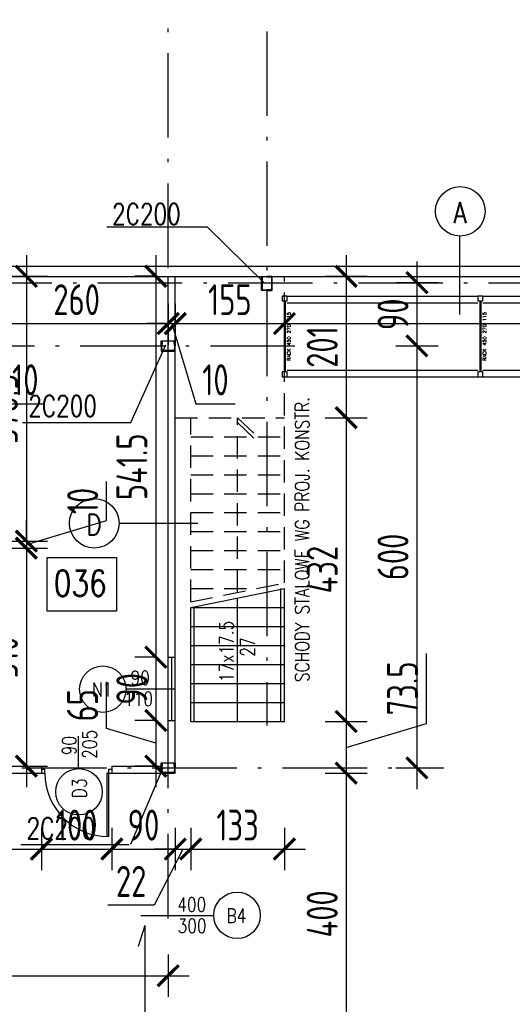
# Model space of a CAD drawing. Extents: x 153948 to 285449, y -89387 to -60195.
# Tile 60 of 101: x 255010 to 255709, y -75866 to -74466. Entities that reach past the tile are written whole.
import ezdxf
from ezdxf.enums import TextEntityAlignment as Align

# ---------------------------------------------------------------- set-up
doc = ezdxf.new("R2010")
doc.units = 0
doc.header["$LTSCALE"] = 100
doc.header["$MEASUREMENT"] = 0
doc.header["$PDMODE"] = 1
doc.linetypes.add('ACAD_ISO10W100', pattern=[18.5, 12, -3, 0.5, -3])
doc.linetypes.add('HIDDEN2', pattern=[4.7625, 3.175, -1.5875])
doc.layers.get('0').update_dxf_attribs({"linetype": 'CONTINUOUS'})
doc.layers.get('DEFPOINTS').update_dxf_attribs({"linetype": 'CONTINUOUS'})
for name, color, linetype in [('1', 2, 'CONTINUOUS'), ('ALUMINIUM', 5, 'CONTINUOUS'), ('DRZWI', 5, 'CONTINUOUS'), ('K-STA', 2, 'CONTINUOUS'), ('OPIS-POM', 2, 'CONTINUOUS'), ('OSIE', 8, 'ACAD_ISO10W100'), ('PANELE', 3, 'CONTINUOUS'), ('R-----OP', 2, 'CONTINUOUS'), ('RS REGAŁY', 7, 'CONTINUOUS'), ('SCHODY', 2, 'CONTINUOUS'), ('SCIANY-GK', 11, 'CONTINUOUS'), ('SIATKA', 2, 'ZIGZAG'), ('TEXT', 11, 'CONTINUOUS'), ('WYMIARY', 1, 'CONTINUOUS')]:
    doc.layers.add(name, color=color, linetype=linetype)
doc.styles.add('DYBY-NORMALNY-0-8-N', font='ROMANS.SHX', dxfattribs={"width": 0.8})
doc.styles.get("Standard").update_dxf_attribs({"font": 'txt.shx'})
doc.styles.add('STYLE2', font='isocp.shx', dxfattribs={"width": 0.8})
doc.styles.add('TXT3', font='SIMPLEX.SHX', dxfattribs={"width": 0.75, "height": 40})
doc.linetypes.add('ZIGZAG', pattern='A,0.0001,-0.2,[131,ltypeshp.shx,S=0.2,R=0,X=-0.2,Y=0],-0.4,[131,ltypeshp.shx,S=0.2,R=180,X=0.2,Y=0],-0.2', length=0.8001)
doc.dimstyles.new('KRESKI_100', dxfattribs={"dimscale": 20, "dimtxt": 2.2, "dimasz": 1.5, "dimexe": 1.5, "dimexo": 1.5, "dimgap": 0.6, "dimtad": 1, "dimdec": 1, "dimrnd": 0.5, "dimdsep": 46, "dimtxsty": 'STYLE2', "dimblk1": 'ARCHTICK', "dimblk2": 'ARCHTICK', "dimsah": 1, "dimcen": 2.5, "dimdle": 1.5, "dimclrd": 10, "dimclre": 10, "dimclrt": 15, "dimadec": 0, "dimazin": 0, "dimtfac": 1, "dimtdec": 1, "dimtmove": 1, "dimatfit": 3, "dimldrblk": 'ARCHTICK', "dimfxl": 1.5, "dimfxlon": 1, "dimtolj": 1, "dimtzin": 0, "dimarcsym": 0})

# ---------------------------------------------------------------- blocks, each defined once
blk = doc.blocks.new('SC200X2')
at = {"layer": '1'}
for points in [[(-10, 7.5), (-10, 0), (-9.7, 0, 0.391021), (-9.1, 0.6), (-8.7, 5.6, -0.391021), (-7.6, 6.6), (7.6, 6.6, -0.391021), (8.7, 5.6), (9.1, 0.6, 0.391021), (9.7, 0), (10, 0), (10, 7.5)], [(-10, -7.5), (-10, 0), (-9.7, 0, -0.391021), (-9.1, -0.6), (-8.7, -5.6, 0.391021), (-7.6, -6.6), (7.6, -6.6, 0.391021), (8.7, -5.6), (9.1, -0.6, -0.391021), (9.7, 0), (10, 0), (10, -7.5)]]:
    blk.add_lwpolyline(points, format="xyb", close=True, dxfattribs=at)
blk = doc.blocks.new('D100')
at = {"layer": 'ALUMINIUM'}
for p, q in [((0, 0), (0, -6)), ((0, 0), (5, 0)), ((5, -6), (5, 0)), ((95, 0), (100, 0)), ((95, 0), (95, -6)), ((100, 0), (100, -6)), ((0, -6), (5, -6)), ((93, -6), (93, -95.9)), ((95, -6), (93, -6)), ((95, -6), (95, -96)), ((95, -6), (100, -6))]:
    blk.add_line(p, q, dxfattribs=at)
blk.add_arc((95, -6), 90, 180, 270, dxfattribs=at)
blk = doc.blocks.new('_ARCHTICK')
at = {"color": 0, "linetype": 'ByBlock', "const_width": 0.15}
blk.add_lwpolyline([(-0.5, -0.5), (0.5, 0.5)], dxfattribs=at)
blk = doc.blocks.new('*D81')
at = {"layer": 'DEFPOINTS', "color": 0, "ltscale": 0.1, "transparency": 16777216}
for p in [(260307.9, -71947), (248692.9, -74816), (260307.9, -74816)]:
    blk.add_point(p, dxfattribs=at)
at = {"layer": 'WYMIARY', "color": 10, "lineweight": -2, "ltscale": 0.1, "transparency": 16777216}
for p, q in [((248692.9, -71977), (248692.9, -71917)), ((260307.9, -71977), (260307.9, -71917)), ((248662.9, -71947), (260337.9, -71947))]:
    blk.add_line(p, q, dxfattribs=at)
at = {"layer": 'WYMIARY', "color": 10, "lineweight": -2, "ltscale": 0.1, "transparency": 16777216, "xscale": 30, "yscale": 30, "zscale": 30, "rotation": 180}
blk.add_blockref('_ARCHTICK', (248692.9, -71947), dxfattribs=at)
at = {"layer": 'WYMIARY', "color": 10, "lineweight": -2, "ltscale": 0.1, "transparency": 16777216, "xscale": 30, "yscale": 30, "zscale": 30}
blk.add_blockref('_ARCHTICK', (260307.9, -71947), dxfattribs=at)
at = {"layer": 'WYMIARY', "color": 15, "ltscale": 0.1, "transparency": 16777216, "insert": (254500.4, -71913), "char_height": 44, "attachment_point": 5, "style": 'STYLE2'}
blk.add_mtext('\\A1;11615', dxfattribs=at)
blk = doc.blocks.new('*D126')
at = {"layer": 'DEFPOINTS', "color": 0, "ltscale": 0.1, "transparency": 16777216}
for p in [(255960.4, -72187), (255960.4, -72267), (255360.4, -74482.3)]:
    blk.add_point(p, dxfattribs=at)
at = {"layer": 'WYMIARY', "color": 10, "lineweight": -2, "ltscale": 0.1, "transparency": 16777216}
for p, q in [((255360.4, -72217), (255360.4, -72157)), ((255960.4, -72217), (255960.4, -72157)), ((255330.4, -72187), (255990.4, -72187))]:
    blk.add_line(p, q, dxfattribs=at)
at = {"layer": 'WYMIARY', "color": 10, "lineweight": -2, "ltscale": 0.1, "transparency": 16777216, "xscale": 30, "yscale": 30, "zscale": 30, "rotation": 180}
blk.add_blockref('_ARCHTICK', (255360.4, -72187), dxfattribs=at)
at = {"layer": 'WYMIARY', "color": 10, "lineweight": -2, "ltscale": 0.1, "transparency": 16777216, "xscale": 30, "yscale": 30, "zscale": 30}
blk.add_blockref('_ARCHTICK', (255960.4, -72187), dxfattribs=at)
at = {"layer": 'WYMIARY', "color": 15, "ltscale": 0.1, "transparency": 16777216, "insert": (255660.4, -72153), "char_height": 44, "attachment_point": 5, "style": 'STYLE2'}
blk.add_mtext('\\A1;600', dxfattribs=at)
blk = doc.blocks.new('*D148')
at = {"layer": 'DEFPOINTS', "color": 0, "ltscale": 0.1, "transparency": 16777216}
for p in [(254950.4, -74839.5), (254960.4, -74839.5), (254960.4, -74897.7)]:
    blk.add_point(p, dxfattribs=at)
at = {"layer": 'WYMIARY', "color": 10, "lineweight": -2, "ltscale": 0.1, "transparency": 16777216}
for p, q in [((254950.4, -74869.5), (254950.4, -74927.7)), ((254960.4, -74869.5), (254960.4, -74927.7)), ((254950.4, -74897.7), (254920.4, -74897.7)), ((254950.4, -74897.7), (254960.4, -74897.7)), ((254950.4, -74897.7), (254960.4, -74897.7)), ((254955.4, -74897.7), (254989.6, -75011.7)), ((254960.4, -74897.7), (254990.4, -74897.7)), ((254989.6, -75011.7), (255045.3, -75011.7))]:
    blk.add_line(p, q, dxfattribs=at)
at = {"layer": 'WYMIARY', "color": 10, "lineweight": -2, "ltscale": 0.1, "transparency": 16777216, "xscale": 30, "yscale": 30, "zscale": 30}
blk.add_blockref('_ARCHTICK', (254950.4, -74897.7), dxfattribs=at)
at = {"layer": 'WYMIARY', "color": 10, "lineweight": -2, "ltscale": 0.1, "transparency": 16777216, "xscale": 30, "yscale": 30, "zscale": 30, "rotation": 180}
blk.add_blockref('_ARCHTICK', (254960.4, -74897.7), dxfattribs=at)
at = {"layer": 'WYMIARY', "color": 15, "ltscale": 0.1, "transparency": 16777216, "insert": (255017.5, -74977.7), "char_height": 44, "attachment_point": 5, "style": 'STYLE2'}
blk.add_mtext('\\A1;10', dxfattribs=at)
blk = doc.blocks.new('*D149')
at = {"layer": 'DEFPOINTS', "color": 0, "ltscale": 0.1, "transparency": 16777216}
for p in [(254960.4, -74839.5), (255220.4, -74839.5), (255220.4, -74897.7)]:
    blk.add_point(p, dxfattribs=at)
at = {"layer": 'WYMIARY', "color": 10, "lineweight": -2, "ltscale": 0.1, "transparency": 16777216}
for p, q in [((254960.4, -74869.5), (254960.4, -74927.7)), ((255220.4, -74869.5), (255220.4, -74927.7)), ((254930.4, -74897.7), (255250.4, -74897.7))]:
    blk.add_line(p, q, dxfattribs=at)
at = {"layer": 'WYMIARY', "color": 10, "lineweight": -2, "ltscale": 0.1, "transparency": 16777216, "xscale": 30, "yscale": 30, "zscale": 30, "rotation": 180}
blk.add_blockref('_ARCHTICK', (254960.4, -74897.7), dxfattribs=at)
at = {"layer": 'WYMIARY', "color": 10, "lineweight": -2, "ltscale": 0.1, "transparency": 16777216, "xscale": 30, "yscale": 30, "zscale": 30}
blk.add_blockref('_ARCHTICK', (255220.4, -74897.7), dxfattribs=at)
at = {"layer": 'WYMIARY', "color": 15, "ltscale": 0.1, "transparency": 16777216, "insert": (255090.4, -74863.7), "char_height": 44, "attachment_point": 5, "style": 'STYLE2'}
blk.add_mtext('\\A1;260', dxfattribs=at)
blk = doc.blocks.new('*D150')
at = {"layer": 'DEFPOINTS', "color": 0, "ltscale": 0.1, "transparency": 16777216}
for p in [(255220.4, -74839.5), (255230.4, -74839.5), (255230.4, -74897.7)]:
    blk.add_point(p, dxfattribs=at)
at = {"layer": 'WYMIARY', "color": 10, "lineweight": -2, "ltscale": 0.1, "transparency": 16777216}
for p, q in [((255220.4, -74869.5), (255220.4, -74927.7)), ((255230.4, -74869.5), (255230.4, -74927.7)), ((255220.4, -74897.7), (255190.4, -74897.7)), ((255220.4, -74897.7), (255230.4, -74897.7)), ((255220.4, -74897.7), (255230.4, -74897.7)), ((255225.4, -74897.7), (255259.6, -75011.7)), ((255230.4, -74897.7), (255260.4, -74897.7)), ((255259.6, -75011.7), (255315.3, -75011.7))]:
    blk.add_line(p, q, dxfattribs=at)
at = {"layer": 'WYMIARY', "color": 10, "lineweight": -2, "ltscale": 0.1, "transparency": 16777216, "xscale": 30, "yscale": 30, "zscale": 30}
blk.add_blockref('_ARCHTICK', (255220.4, -74897.7), dxfattribs=at)
at = {"layer": 'WYMIARY', "color": 10, "lineweight": -2, "ltscale": 0.1, "transparency": 16777216, "xscale": 30, "yscale": 30, "zscale": 30, "rotation": 180}
blk.add_blockref('_ARCHTICK', (255230.4, -74897.7), dxfattribs=at)
at = {"layer": 'WYMIARY', "color": 15, "ltscale": 0.1, "transparency": 16777216, "insert": (255287.5, -74977.7), "char_height": 44, "attachment_point": 5, "style": 'STYLE2'}
blk.add_mtext('\\A1;10', dxfattribs=at)
blk = doc.blocks.new('*D151')
at = {"layer": 'DEFPOINTS', "color": 0, "ltscale": 0.1, "transparency": 16777216}
for p in [(255230.4, -74839.5), (255385.4, -74839.5), (255385.4, -74897.7)]:
    blk.add_point(p, dxfattribs=at)
at = {"layer": 'WYMIARY', "color": 10, "lineweight": -2, "ltscale": 0.1, "transparency": 16777216}
for p, q in [((255230.4, -74869.5), (255230.4, -74927.7)), ((255385.4, -74869.5), (255385.4, -74927.7)), ((255200.4, -74897.7), (255415.4, -74897.7))]:
    blk.add_line(p, q, dxfattribs=at)
at = {"layer": 'WYMIARY', "color": 10, "lineweight": -2, "ltscale": 0.1, "transparency": 16777216, "xscale": 30, "yscale": 30, "zscale": 30, "rotation": 180}
blk.add_blockref('_ARCHTICK', (255230.4, -74897.7), dxfattribs=at)
at = {"layer": 'WYMIARY', "color": 10, "lineweight": -2, "ltscale": 0.1, "transparency": 16777216, "xscale": 30, "yscale": 30, "zscale": 30}
blk.add_blockref('_ARCHTICK', (255385.4, -74897.7), dxfattribs=at)
at = {"layer": 'WYMIARY', "color": 15, "ltscale": 0.1, "transparency": 16777216, "insert": (255307.9, -74863.7), "char_height": 44, "attachment_point": 5, "style": 'STYLE2'}
blk.add_mtext('\\A1;155', dxfattribs=at)
blk = doc.blocks.new('*D152')
at = {"layer": 'DEFPOINTS', "color": 0, "ltscale": 0.1, "transparency": 16777216}
for p in [(255385.4, -74839.5), (259573.4, -74848.5), (259573.4, -74897.7)]:
    blk.add_point(p, dxfattribs=at)
at = {"layer": 'WYMIARY', "color": 10, "lineweight": -2, "ltscale": 0.1, "transparency": 16777216}
for p, q in [((255385.4, -74869.5), (255385.4, -74927.7)), ((259573.4, -74878.5), (259573.4, -74927.7)), ((255355.4, -74897.7), (259603.4, -74897.7))]:
    blk.add_line(p, q, dxfattribs=at)
at = {"layer": 'WYMIARY', "color": 10, "lineweight": -2, "ltscale": 0.1, "transparency": 16777216, "xscale": 30, "yscale": 30, "zscale": 30, "rotation": 180}
blk.add_blockref('_ARCHTICK', (255385.4, -74897.7), dxfattribs=at)
at = {"layer": 'WYMIARY', "color": 10, "lineweight": -2, "ltscale": 0.1, "transparency": 16777216, "xscale": 30, "yscale": 30, "zscale": 30}
blk.add_blockref('_ARCHTICK', (259573.4, -74897.7), dxfattribs=at)
at = {"layer": 'WYMIARY', "color": 15, "ltscale": 0.1, "transparency": 16777216, "insert": (257479.4, -74863.7), "char_height": 44, "attachment_point": 5, "style": 'STYLE2'}
blk.add_mtext('\\A1;4188', dxfattribs=at)
blk = doc.blocks.new('*D182')
at = {"layer": 'DEFPOINTS', "color": 0, "ltscale": 0.1, "transparency": 16777216}
for p in [(254870.4, -75537), (255040.4, -75537), (255040.4, -75644.8)]:
    blk.add_point(p, dxfattribs=at)
at = {"layer": 'WYMIARY', "color": 10, "lineweight": -2, "ltscale": 0.1, "transparency": 16777216}
for p, q in [((254870.4, -75614.8), (254870.4, -75674.8)), ((255040.4, -75614.8), (255040.4, -75674.8)), ((254840.4, -75644.8), (255070.4, -75644.8))]:
    blk.add_line(p, q, dxfattribs=at)
at = {"layer": 'WYMIARY', "color": 10, "lineweight": -2, "ltscale": 0.1, "transparency": 16777216, "xscale": 30, "yscale": 30, "zscale": 30, "rotation": 180}
blk.add_blockref('_ARCHTICK', (254870.4, -75644.8), dxfattribs=at)
at = {"layer": 'WYMIARY', "color": 10, "lineweight": -2, "ltscale": 0.1, "transparency": 16777216, "xscale": 30, "yscale": 30, "zscale": 30}
blk.add_blockref('_ARCHTICK', (255040.4, -75644.8), dxfattribs=at)
at = {"layer": 'WYMIARY', "color": 15, "ltscale": 0.1, "transparency": 16777216, "insert": (254955.4, -75610.8), "char_height": 44, "attachment_point": 5, "style": 'STYLE2'}
blk.add_mtext('\\A1;170', dxfattribs=at)
blk = doc.blocks.new('*D183')
at = {"layer": 'DEFPOINTS', "color": 0, "ltscale": 0.1, "transparency": 16777216}
for p in [(255040.4, -75537), (255140.4, -75537), (255140.4, -75644.8)]:
    blk.add_point(p, dxfattribs=at)
at = {"layer": 'WYMIARY', "color": 10, "lineweight": -2, "ltscale": 0.1, "transparency": 16777216}
for p, q in [((255040.4, -75614.8), (255040.4, -75674.8)), ((255140.4, -75614.8), (255140.4, -75674.8)), ((255010.4, -75644.8), (255170.4, -75644.8))]:
    blk.add_line(p, q, dxfattribs=at)
at = {"layer": 'WYMIARY', "color": 10, "lineweight": -2, "ltscale": 0.1, "transparency": 16777216, "xscale": 30, "yscale": 30, "zscale": 30, "rotation": 180}
blk.add_blockref('_ARCHTICK', (255040.4, -75644.8), dxfattribs=at)
at = {"layer": 'WYMIARY', "color": 10, "lineweight": -2, "ltscale": 0.1, "transparency": 16777216, "xscale": 30, "yscale": 30, "zscale": 30}
blk.add_blockref('_ARCHTICK', (255140.4, -75644.8), dxfattribs=at)
at = {"layer": 'WYMIARY', "color": 15, "ltscale": 0.1, "transparency": 16777216, "insert": (255090.4, -75610.8), "char_height": 44, "attachment_point": 5, "style": 'STYLE2'}
blk.add_mtext('\\A1;100', dxfattribs=at)
blk = doc.blocks.new('*D184')
at = {"layer": 'DEFPOINTS', "color": 0, "ltscale": 0.1, "transparency": 16777216}
for p in [(255140.4, -75537), (255230.4, -75537), (255230.4, -75644.8)]:
    blk.add_point(p, dxfattribs=at)
at = {"layer": 'WYMIARY', "color": 10, "lineweight": -2, "ltscale": 0.1, "transparency": 16777216}
for p, q in [((255140.4, -75614.8), (255140.4, -75674.8)), ((255230.4, -75614.8), (255230.4, -75674.8)), ((255110.4, -75644.8), (255260.4, -75644.8))]:
    blk.add_line(p, q, dxfattribs=at)
at = {"layer": 'WYMIARY', "color": 10, "lineweight": -2, "ltscale": 0.1, "transparency": 16777216, "xscale": 30, "yscale": 30, "zscale": 30, "rotation": 180}
blk.add_blockref('_ARCHTICK', (255140.4, -75644.8), dxfattribs=at)
at = {"layer": 'WYMIARY', "color": 10, "lineweight": -2, "ltscale": 0.1, "transparency": 16777216, "xscale": 30, "yscale": 30, "zscale": 30}
blk.add_blockref('_ARCHTICK', (255230.4, -75644.8), dxfattribs=at)
at = {"layer": 'WYMIARY', "color": 15, "ltscale": 0.1, "transparency": 16777216, "insert": (255185.4, -75610.8), "char_height": 44, "attachment_point": 5, "style": 'STYLE2'}
blk.add_mtext('\\A1;90', dxfattribs=at)
blk = doc.blocks.new('*D185')
at = {"layer": 'DEFPOINTS', "color": 0, "ltscale": 0.1, "transparency": 16777216}
for p in [(255252.4, -75463.5), (255230.4, -75537), (255252.4, -75644.8)]:
    blk.add_point(p, dxfattribs=at)
at = {"layer": 'WYMIARY', "color": 10, "lineweight": -2, "ltscale": 0.1, "transparency": 16777216}
for p, q in [((255230.4, -75614.8), (255230.4, -75674.8)), ((255252.4, -75614.8), (255252.4, -75674.8)), ((255230.4, -75644.8), (255200.4, -75644.8)), ((255241.4, -75644.8), (255200.7, -75724.8)), ((255230.4, -75644.8), (255252.4, -75644.8)), ((255230.4, -75644.8), (255252.4, -75644.8)), ((255252.4, -75644.8), (255282.4, -75644.8)), ((255200.7, -75724.8), (255134.9, -75724.8))]:
    blk.add_line(p, q, dxfattribs=at)
at = {"layer": 'WYMIARY', "color": 10, "lineweight": -2, "ltscale": 0.1, "transparency": 16777216, "xscale": 30, "yscale": 30, "zscale": 30}
blk.add_blockref('_ARCHTICK', (255230.4, -75644.8), dxfattribs=at)
at = {"layer": 'WYMIARY', "color": 10, "lineweight": -2, "ltscale": 0.1, "transparency": 16777216, "xscale": 30, "yscale": 30, "zscale": 30, "rotation": 180}
blk.add_blockref('_ARCHTICK', (255252.4, -75644.8), dxfattribs=at)
at = {"layer": 'WYMIARY', "color": 15, "ltscale": 0.1, "transparency": 16777216, "insert": (255167.8, -75690.8), "char_height": 44, "attachment_point": 5, "style": 'STYLE2'}
blk.add_mtext('\\A1;22', dxfattribs=at)
blk = doc.blocks.new('*D186')
at = {"layer": 'DEFPOINTS', "color": 0, "ltscale": 0.1, "transparency": 16777216}
for p in [(255252.4, -75463.5), (255385.4, -75463.5), (255385.4, -75644.8)]:
    blk.add_point(p, dxfattribs=at)
at = {"layer": 'WYMIARY', "color": 10, "lineweight": -2, "ltscale": 0.1, "transparency": 16777216}
for p, q in [((255252.4, -75614.8), (255252.4, -75674.8)), ((255385.4, -75614.8), (255385.4, -75674.8)), ((255222.4, -75644.8), (255415.4, -75644.8))]:
    blk.add_line(p, q, dxfattribs=at)
at = {"layer": 'WYMIARY', "color": 10, "lineweight": -2, "ltscale": 0.1, "transparency": 16777216, "xscale": 30, "yscale": 30, "zscale": 30, "rotation": 180}
blk.add_blockref('_ARCHTICK', (255252.4, -75644.8), dxfattribs=at)
at = {"layer": 'WYMIARY', "color": 10, "lineweight": -2, "ltscale": 0.1, "transparency": 16777216, "xscale": 30, "yscale": 30, "zscale": 30}
blk.add_blockref('_ARCHTICK', (255385.4, -75644.8), dxfattribs=at)
at = {"layer": 'WYMIARY', "color": 15, "ltscale": 0.1, "transparency": 16777216, "insert": (255318.9, -75610.8), "char_height": 44, "attachment_point": 5, "style": 'STYLE2'}
blk.add_mtext('\\A1;133', dxfattribs=at)
blk = doc.blocks.new('*D200')
at = {"layer": 'DEFPOINTS', "color": 0, "ltscale": 0.1, "transparency": 16777216}
for p in [(254960.4, -74830.5), (254950.4, -75207), (255019, -75207)]:
    blk.add_point(p, dxfattribs=at)
at = {"layer": 'WYMIARY', "color": 10, "lineweight": -2, "ltscale": 0.1, "transparency": 16777216}
for p, q in [((255019, -74800.5), (255019, -75237)), ((254990.4, -74830.5), (255049, -74830.5)), ((254989, -75207), (255049, -75207))]:
    blk.add_line(p, q, dxfattribs=at)
at = {"layer": 'WYMIARY', "color": 10, "lineweight": -2, "ltscale": 0.1, "transparency": 16777216, "xscale": 30, "yscale": 30, "zscale": 30}
for p, rotation in [((255019, -74830.5), 90), ((255019, -75207), 270)]:
    blk.add_blockref('_ARCHTICK', p, dxfattribs=dict(at, rotation=rotation))
at = {"layer": 'WYMIARY', "color": 15, "ltscale": 0.1, "transparency": 16777216, "insert": (254985, -75018.8), "char_height": 44, "attachment_point": 5, "rotation": 90, "style": 'STYLE2'}
blk.add_mtext('\\A1;376.5', dxfattribs=at)
blk = doc.blocks.new('*D201')
at = {"layer": 'DEFPOINTS', "color": 0, "ltscale": 0.1, "transparency": 16777216}
for p in [(254950.4, -75207), (254950.4, -75217), (255019, -75217)]:
    blk.add_point(p, dxfattribs=at)
at = {"layer": 'WYMIARY', "color": 10, "lineweight": -2, "ltscale": 0.1, "transparency": 16777216}
for p, q in [((255133, -75177.8), (255133, -75122.1)), ((255019, -75207), (255019, -75177)), ((255019, -75212), (255133, -75177.8)), ((254989, -75207), (255049, -75207)), ((254989, -75217), (255049, -75217)), ((255019, -75207), (255019, -75217)), ((255019, -75207), (255019, -75217)), ((255019, -75217), (255019, -75247))]:
    blk.add_line(p, q, dxfattribs=at)
at = {"layer": 'WYMIARY', "color": 10, "lineweight": -2, "ltscale": 0.1, "transparency": 16777216, "xscale": 30, "yscale": 30, "zscale": 30}
for p, rotation in [((255019, -75207), 270), ((255019, -75217), 90)]:
    blk.add_blockref('_ARCHTICK', p, dxfattribs=dict(at, rotation=rotation))
at = {"layer": 'WYMIARY', "color": 15, "ltscale": 0.1, "transparency": 16777216, "insert": (255099, -75150), "char_height": 44, "attachment_point": 5, "rotation": 90, "style": 'STYLE2'}
blk.add_mtext('\\A1;10', dxfattribs=at)
blk = doc.blocks.new('*D202')
at = {"layer": 'DEFPOINTS', "color": 0, "ltscale": 0.1, "transparency": 16777216}
for p in [(254950.4, -75217), (254960.4, -75527), (255019, -75527)]:
    blk.add_point(p, dxfattribs=at)
at = {"layer": 'WYMIARY', "color": 10, "lineweight": -2, "ltscale": 0.1, "transparency": 16777216}
for p, q in [((255019, -75187), (255019, -75557)), ((254989, -75217), (255049, -75217)), ((254990.4, -75527), (255049, -75527))]:
    blk.add_line(p, q, dxfattribs=at)
at = {"layer": 'WYMIARY', "color": 10, "lineweight": -2, "ltscale": 0.1, "transparency": 16777216, "xscale": 30, "yscale": 30, "zscale": 30}
for p, rotation in [((255019, -75217), 90), ((255019, -75527), 270)]:
    blk.add_blockref('_ARCHTICK', p, dxfattribs=dict(at, rotation=rotation))
at = {"layer": 'WYMIARY', "color": 15, "ltscale": 0.1, "transparency": 16777216, "insert": (254985, -75372), "char_height": 44, "attachment_point": 5, "rotation": 90, "style": 'STYLE2'}
blk.add_mtext('\\A1;310', dxfattribs=at)
blk = doc.blocks.new('*D203')
at = {"layer": 'DEFPOINTS', "color": 0, "ltscale": 0.1, "transparency": 16777216}
for p in [(255220.4, -74830.5), (255202.8, -75372), (255220.4, -75372)]:
    blk.add_point(p, dxfattribs=at)
at = {"layer": 'WYMIARY', "color": 10, "lineweight": -2, "ltscale": 0.1, "transparency": 16777216}
for p, q in [((255202.8, -74800.5), (255202.8, -75402)), ((255202.8, -74830.5), (255172.8, -74830.5)), ((255202.8, -75372), (255172.8, -75372))]:
    blk.add_line(p, q, dxfattribs=at)
at = {"layer": 'WYMIARY', "color": 10, "lineweight": -2, "ltscale": 0.1, "transparency": 16777216, "xscale": 30, "yscale": 30, "zscale": 30}
for p, rotation in [((255202.8, -74830.5), 90), ((255202.8, -75372), 270)]:
    blk.add_blockref('_ARCHTICK', p, dxfattribs=dict(at, rotation=rotation))
at = {"layer": 'WYMIARY', "color": 15, "ltscale": 0.1, "transparency": 16777216, "insert": (255168.8, -75101.3), "char_height": 44, "attachment_point": 5, "rotation": 90, "style": 'STYLE2'}
blk.add_mtext('\\A1;541.5', dxfattribs=at)
blk = doc.blocks.new('*D204')
at = {"layer": 'DEFPOINTS', "color": 0, "ltscale": 0.1, "transparency": 16777216}
for p in [(255220.4, -75372), (255202.8, -75462), (255220.4, -75462)]:
    blk.add_point(p, dxfattribs=at)
at = {"layer": 'WYMIARY', "color": 10, "lineweight": -2, "ltscale": 0.1, "transparency": 16777216}
for p, q in [((255202.8, -75342), (255202.8, -75492)), ((255202.8, -75372), (255172.8, -75372)), ((255202.8, -75462), (255172.8, -75462))]:
    blk.add_line(p, q, dxfattribs=at)
at = {"layer": 'WYMIARY', "color": 10, "lineweight": -2, "ltscale": 0.1, "transparency": 16777216, "xscale": 30, "yscale": 30, "zscale": 30}
for p, rotation in [((255202.8, -75372), 90), ((255202.8, -75462), 270)]:
    blk.add_blockref('_ARCHTICK', p, dxfattribs=dict(at, rotation=rotation))
at = {"layer": 'WYMIARY', "color": 15, "ltscale": 0.1, "transparency": 16777216, "insert": (255168.8, -75417), "char_height": 44, "attachment_point": 5, "rotation": 90, "style": 'STYLE2'}
blk.add_mtext('\\A1;90', dxfattribs=at)
blk = doc.blocks.new('*D205')
at = {"layer": 'DEFPOINTS', "color": 0, "ltscale": 0.1, "transparency": 16777216}
for p in [(255220.4, -75462), (255202.8, -75527), (255210.4, -75527)]:
    blk.add_point(p, dxfattribs=at)
at = {"layer": 'WYMIARY', "color": 10, "lineweight": -2, "ltscale": 0.1, "transparency": 16777216}
for p, q in [((255132.8, -75473.5), (255132.8, -75407.3)), ((255202.8, -75432), (255202.8, -75557)), ((255202.8, -75462), (255172.8, -75462)), ((255202.8, -75494.5), (255132.8, -75473.5)), ((255202.8, -75527), (255172.8, -75527))]:
    blk.add_line(p, q, dxfattribs=at)
at = {"layer": 'WYMIARY', "color": 10, "lineweight": -2, "ltscale": 0.1, "transparency": 16777216, "xscale": 30, "yscale": 30, "zscale": 30}
for p, rotation in [((255202.8, -75462), 90), ((255202.8, -75527), 270)]:
    blk.add_blockref('_ARCHTICK', p, dxfattribs=dict(at, rotation=rotation))
at = {"layer": 'WYMIARY', "color": 15, "ltscale": 0.1, "transparency": 16777216, "insert": (255098.8, -75440.4), "char_height": 44, "attachment_point": 5, "rotation": 90, "style": 'STYLE2'}
blk.add_mtext('\\A1;65', dxfattribs=at)
blk = doc.blocks.new('*D206')
at = {"layer": 'DEFPOINTS', "color": 0, "ltscale": 0.1, "transparency": 16777216}
for p in [(255385.4, -74830.5), (255385.4, -75031.5), (255473.1, -75031.5)]:
    blk.add_point(p, dxfattribs=at)
at = {"layer": 'WYMIARY', "color": 10, "lineweight": -2, "ltscale": 0.1, "transparency": 16777216}
for p, q in [((255473.1, -74800.5), (255473.1, -75061.5)), ((255443.1, -74830.5), (255503.1, -74830.5)), ((255443.1, -75031.5), (255503.1, -75031.5))]:
    blk.add_line(p, q, dxfattribs=at)
at = {"layer": 'WYMIARY', "color": 10, "lineweight": -2, "ltscale": 0.1, "transparency": 16777216, "xscale": 30, "yscale": 30, "zscale": 30}
for p, rotation in [((255473.1, -74830.5), 90), ((255473.1, -75031.5), 270)]:
    blk.add_blockref('_ARCHTICK', p, dxfattribs=dict(at, rotation=rotation))
at = {"layer": 'WYMIARY', "color": 15, "ltscale": 0.1, "transparency": 16777216, "insert": (255439.1, -74931), "char_height": 44, "attachment_point": 5, "rotation": 90, "style": 'STYLE2'}
blk.add_mtext('\\A1;201', dxfattribs=at)
blk = doc.blocks.new('*D207')
at = {"layer": 'DEFPOINTS', "color": 0, "ltscale": 0.1, "transparency": 16777216}
for p in [(255385.4, -75031.5), (255385.4, -75463.5), (255473.1, -75463.5)]:
    blk.add_point(p, dxfattribs=at)
at = {"layer": 'WYMIARY', "color": 10, "lineweight": -2, "ltscale": 0.1, "transparency": 16777216}
for p, q in [((255473.1, -75001.5), (255473.1, -75493.5)), ((255443.1, -75031.5), (255503.1, -75031.5)), ((255443.1, -75463.5), (255503.1, -75463.5))]:
    blk.add_line(p, q, dxfattribs=at)
at = {"layer": 'WYMIARY', "color": 10, "lineweight": -2, "ltscale": 0.1, "transparency": 16777216, "xscale": 30, "yscale": 30, "zscale": 30}
for p, rotation in [((255473.1, -75031.5), 90), ((255473.1, -75463.5), 270)]:
    blk.add_blockref('_ARCHTICK', p, dxfattribs=dict(at, rotation=rotation))
at = {"layer": 'WYMIARY', "color": 15, "ltscale": 0.1, "transparency": 16777216, "insert": (255439.1, -75247.5), "char_height": 44, "attachment_point": 5, "rotation": 90, "style": 'STYLE2'}
blk.add_mtext('\\A1;432', dxfattribs=at)
blk = doc.blocks.new('*D208')
at = {"layer": 'DEFPOINTS', "color": 0, "ltscale": 0.1, "transparency": 16777216}
for p in [(255385.4, -75463.5), (255230.4, -75537), (255473.1, -75537)]:
    blk.add_point(p, dxfattribs=at)
at = {"layer": 'WYMIARY', "color": 10, "lineweight": -2, "ltscale": 0.1, "transparency": 16777216}
for p, q in [((255587.1, -75466.1), (255587.1, -75366.7)), ((255473.1, -75433.5), (255473.1, -75567)), ((255443.1, -75463.5), (255503.1, -75463.5)), ((255473.1, -75500.3), (255587.1, -75466.1)), ((255443.1, -75537), (255503.1, -75537))]:
    blk.add_line(p, q, dxfattribs=at)
at = {"layer": 'WYMIARY', "color": 10, "lineweight": -2, "ltscale": 0.1, "transparency": 16777216, "xscale": 30, "yscale": 30, "zscale": 30}
for p, rotation in [((255473.1, -75463.5), 90), ((255473.1, -75537), 270)]:
    blk.add_blockref('_ARCHTICK', p, dxfattribs=dict(at, rotation=rotation))
at = {"layer": 'WYMIARY', "color": 15, "ltscale": 0.1, "transparency": 16777216, "insert": (255553.1, -75416.4), "char_height": 44, "attachment_point": 5, "rotation": 90, "style": 'STYLE2'}
blk.add_mtext('\\A1;73.5', dxfattribs=at)
blk = doc.blocks.new('*D209')
at = {"layer": 'DEFPOINTS', "color": 0, "ltscale": 0.1, "transparency": 16777216}
for p in [(255230.4, -75537), (255230.4, -75937), (255473.1, -75937)]:
    blk.add_point(p, dxfattribs=at)
at = {"layer": 'WYMIARY', "color": 10, "lineweight": -2, "ltscale": 0.1, "transparency": 16777216}
for p, q in [((255473.1, -75507), (255473.1, -75967)), ((255443.1, -75537), (255503.1, -75537)), ((255443.1, -75937), (255503.1, -75937))]:
    blk.add_line(p, q, dxfattribs=at)
at = {"layer": 'WYMIARY', "color": 10, "lineweight": -2, "ltscale": 0.1, "transparency": 16777216, "xscale": 30, "yscale": 30, "zscale": 30}
for p, rotation in [((255473.1, -75537), 90), ((255473.1, -75937), 270)]:
    blk.add_blockref('_ARCHTICK', p, dxfattribs=dict(at, rotation=rotation))
at = {"layer": 'WYMIARY', "color": 15, "ltscale": 0.1, "transparency": 16777216, "insert": (255439.1, -75737), "char_height": 44, "attachment_point": 5, "rotation": 90, "style": 'STYLE2'}
blk.add_mtext('\\A1;400', dxfattribs=at)
blk = doc.blocks.new('*D254')
at = {"layer": 'DEFPOINTS', "color": 0, "ltscale": 0.1, "transparency": 16777216}
for p in [(255439, -74839.5), (255439, -74929.5), (255573.6, -74929.5)]:
    blk.add_point(p, dxfattribs=at)
at = {"layer": 'WYMIARY', "color": 10, "lineweight": -2, "ltscale": 0.1, "transparency": 16777216}
for p, q in [((255573.6, -74809.5), (255573.6, -74959.5)), ((255543.6, -74839.5), (255603.6, -74839.5)), ((255543.6, -74929.5), (255603.6, -74929.5))]:
    blk.add_line(p, q, dxfattribs=at)
at = {"layer": 'WYMIARY', "color": 10, "lineweight": -2, "ltscale": 0.1, "transparency": 16777216, "xscale": 30, "yscale": 30, "zscale": 30}
for p, rotation in [((255573.6, -74839.5), 90), ((255573.6, -74929.5), 270)]:
    blk.add_blockref('_ARCHTICK', p, dxfattribs=dict(at, rotation=rotation))
at = {"layer": 'WYMIARY', "color": 15, "ltscale": 0.1, "transparency": 16777216, "insert": (255539.6, -74884.5), "char_height": 44, "attachment_point": 5, "rotation": 90, "style": 'STYLE2'}
blk.add_mtext('\\A1;90', dxfattribs=at)
blk = doc.blocks.new('*D255')
at = {"layer": 'DEFPOINTS', "color": 0, "ltscale": 0.1, "transparency": 16777216}
for p in [(255439, -74929.5), (255439, -75529.5), (255573.6, -75529.5)]:
    blk.add_point(p, dxfattribs=at)
at = {"layer": 'WYMIARY', "color": 10, "lineweight": -2, "ltscale": 0.1, "transparency": 16777216}
for p, q in [((255573.6, -74899.5), (255573.6, -75559.5)), ((255543.6, -74929.5), (255603.6, -74929.5)), ((255543.6, -75529.5), (255603.6, -75529.5))]:
    blk.add_line(p, q, dxfattribs=at)
at = {"layer": 'WYMIARY', "color": 10, "lineweight": -2, "ltscale": 0.1, "transparency": 16777216, "xscale": 30, "yscale": 30, "zscale": 30}
for p, rotation in [((255573.6, -74929.5), 90), ((255573.6, -75529.5), 270)]:
    blk.add_blockref('_ARCHTICK', p, dxfattribs=dict(at, rotation=rotation))
at = {"layer": 'WYMIARY', "color": 15, "ltscale": 0.1, "transparency": 16777216, "insert": (255539.6, -75229.5), "char_height": 44, "attachment_point": 5, "rotation": 90, "style": 'STYLE2'}
blk.add_mtext('\\A1;600', dxfattribs=at)
blk = doc.blocks.new('*D410')
at = {"layer": 'DEFPOINTS', "color": 0, "ltscale": 0.1, "transparency": 16777216}
for p in [(254370.4, -75743.4), (255220.4, -75743.4), (255220.4, -75824.9)]:
    blk.add_point(p, dxfattribs=at)
at = {"layer": 'WYMIARY', "color": 10, "lineweight": -2, "ltscale": 0.1, "transparency": 16777216}
for p, q in [((254370.4, -75794.9), (254370.4, -75854.9)), ((255220.4, -75794.9), (255220.4, -75854.9)), ((254340.4, -75824.9), (255250.4, -75824.9))]:
    blk.add_line(p, q, dxfattribs=at)
at = {"layer": 'WYMIARY', "color": 10, "lineweight": -2, "ltscale": 0.1, "transparency": 16777216, "xscale": 30, "yscale": 30, "zscale": 30, "rotation": 180}
blk.add_blockref('_ARCHTICK', (254370.4, -75824.9), dxfattribs=at)
at = {"layer": 'WYMIARY', "color": 10, "lineweight": -2, "ltscale": 0.1, "transparency": 16777216, "xscale": 30, "yscale": 30, "zscale": 30}
blk.add_blockref('_ARCHTICK', (255220.4, -75824.9), dxfattribs=at)
at = {"layer": 'WYMIARY', "color": 15, "ltscale": 0.1, "transparency": 16777216, "insert": (254795.4, -75790.9), "char_height": 44, "attachment_point": 5, "style": 'STYLE2'}
blk.add_mtext('\\A1;850', dxfattribs=at)
blk = doc.blocks.new('RACK 450 270 115')
at = {"color": 1}
for p, q in [((7, 115), (277.8, 115)), ((2.75, 108), (2.75, 7)), ((4.25, 108), (4.25, 7)), ((7, 105.5), (277.8, 105.5)), ((7, 9.5), (277.8, 9.5)), ((7, 0), (277.8, 0))]:
    blk.add_line(p, q, dxfattribs=at)
for points in [[(0, 108), (7, 108), (7, 115), (0, 115)], [(0, 0), (7, 0), (7, 7), (0, 7)]]:
    blk.add_lwpolyline(points, close=True, dxfattribs=at)
at = {"color": 1, "insert": (9.25, 57.5), "char_height": 5, "width": 101, "attachment_point": 5, "rotation": 90}
blk.add_mtext('RACK 450 270 115', dxfattribs=at)

msp = doc.modelspace()

# ---------------------------------------------------------------- linework, layer by layer
at = {"layer": 'ALUMINIUM', "ltscale": 0.1}
for p, q in [((255220.4, -75372.05), (255230.43, -75372.05)), ((255220.4, -75462.05), (255220.4, -75372.05)), ((255225.4, -75462.05), (255225.4, -75372.05)), ((255230.4, -75462.05), (255230.4, -75372.05)), ((255220.4, -75462.05), (255230.4, -75462.05))]:
    msp.add_line(p, q, dxfattribs=at)
at = {"layer": 'OPIS-POM'}
msp.add_lwpolyline([(255048.36, -75230.09), (255147.03, -75230.09), (255147.03, -75306.41), (255048.36, -75306.41)], close=True, dxfattribs=at)
at = {"layer": 'OSIE', "ltscale": 0.1}
for p, q in [((255220.4, -75743.35), (255220.4, -73374.65)), ((255360.4, -74482.32), (255360.4, -75469.12)), ((247720.4, -74839.55), (263229.19, -74839.55)), ((254170.4, -74929.55), (255405.4, -74929.55)), ((252422.8, -75529.55), (255611.88, -75529.55))]:
    msp.add_line(p, q, dxfattribs=at)
at = {"layer": 'PANELE', "ltscale": 0.5}
for p, q in [((254910.4, -74816.05), (259587.9, -74816.05)), ((254910.4, -74830.55), (259547.4, -74830.55))]:
    msp.add_line(p, q, dxfattribs=at)
at = {"layer": 'R-----OP'}
for p, q in [((255634.72, -74884.95), (255634.72, -74773.22)), ((255262.3, -75182.05), (255150.56, -75182.05))]:
    msp.add_line(p, q, dxfattribs=at)
for points in [[(255159.99, -75417.05), (255230.4, -75417.05)], [(255093.15, -75530.96), (255093.11, -75484.11)], [(255285.67, -75739.55), (255181.52, -75739.55)]]:
    msp.add_lwpolyline(points, dxfattribs=at)
for centre, radius in [((255635.11, -74738.04), 35.19), ((255115.38, -75181.66), 35.19), ((255127.5, -75417.52), 33), ((255093.63, -75563.4), 33), ((255318.16, -75739.07), 33)]:
    msp.add_circle(centre, radius, dxfattribs=at)
at = {"layer": 'SCHODY', "linetype": 'HIDDEN2', "ltscale": 0.1}
for p, q in [((255385.4, -75266.38), (255385.4, -74830.55)), ((255230.4, -75031.55), (255385.4, -75031.55)), ((255252.4, -75293.38), (255252.4, -75031.55)), ((255318.9, -75031.55), (255350.12, -75061.55)), ((255318.9, -75279.88), (255318.9, -75031.55)), ((255318.9, -75038.48), (255342.91, -75061.55)), ((255252.4, -75058.55), (255385.4, -75058.55)), ((255252.4, -75085.55), (255385.4, -75085.55)), ((255252.4, -75112.55), (255385.4, -75112.55)), ((255252.4, -75139.55), (255385.4, -75139.55)), ((255252.4, -75166.55), (255385.4, -75166.55)), ((255252.4, -75193.55), (255385.4, -75193.55)), ((255252.4, -75220.55), (255385.4, -75220.55)), ((255252.4, -75247.55), (255385.4, -75247.55)), ((255252.4, -75293.38), (255385.4, -75266.38)), ((255252.4, -75274.55), (255345.19, -75274.55))]:
    msp.add_line(p, q, dxfattribs=at)
at = {"layer": 'SCHODY', "ltscale": 0.1}
for p, q in [((255252.4, -75301.55), (255385.4, -75274.55)), ((255380.4, -75463.55), (255380.4, -75274.55)), ((255385.4, -75463.55), (255385.4, -75274.55)), ((255318.9, -75463.55), (255318.9, -75288.05)), ((255252.4, -75463.55), (255252.4, -75301.55)), ((255252.4, -75301.55), (255385.4, -75301.55)), ((255257.4, -75463.55), (255257.4, -75301.55)), ((255252.4, -75328.55), (255385.4, -75328.55)), ((255252.4, -75355.55), (255385.4, -75355.55)), ((255252.4, -75382.55), (255385.4, -75382.55)), ((255252.4, -75409.55), (255385.4, -75409.55)), ((255252.4, -75436.55), (255385.4, -75436.55)), ((255252.4, -75463.55), (255385.4, -75463.55))]:
    msp.add_line(p, q, dxfattribs=at)
at = {"layer": 'SCIANY-GK', "ltscale": 0.1}
for p, q in [((255220.4, -75372.05), (255220.4, -74830.55)), ((255230.4, -75372.05), (255230.4, -74830.55)), ((255220.4, -75372.05), (255230.4, -75372.05)), ((255220.4, -75522.05), (255220.4, -75462.05)), ((255220.4, -75462.05), (255230.4, -75462.05)), ((255230.4, -75522.05), (255230.4, -75462.05)), ((254870.45, -75527.05), (255040.4, -75527.05)), ((254870.45, -75537.05), (255040.4, -75537.05)), ((255040.4, -75527.05), (255040.4, -75537.05)), ((255140.45, -75527.05), (255140.45, -75537.05)), ((255140.45, -75527.05), (255210.4, -75527.05)), ((255140.45, -75537.05), (255210.4, -75537.05))]:
    msp.add_line(p, q, dxfattribs=at)
at = {"layer": 'SIATKA', "linetype": 'Continuous', "ltscale": 0.1}
for q in [(255177.88, -75783.2), (255187, -75993.54)]:
    msp.add_line((255187, -75753.75), q, dxfattribs=at)
at = {"layer": 'TEXT'}
for p, q in [((255276.34, -74760.45), (255133.45, -74760.45)), ((255356.65, -74839.55), (255276.34, -74760.45)), ((255167.29, -75038.12), (255217.17, -74927.82)), ((255013.47, -75038.12), (255167.29, -75038.12)), ((255167.29, -75638.12), (255213.1, -75528.97)), ((255011.02, -75638.56), (255164.84, -75638.56))]:
    msp.add_line(p, q, dxfattribs=at)

# ---------------------------------------------------------------- block references
at = {"layer": 'DRZWI', "ltscale": 0.12}
msp.add_blockref('D100', (255040.4, -75531.05), dxfattribs=at)
at = {"layer": 'K-STA', "ltscale": 0.5}
for p, rotation in [((255360.4, -74840.55), 270), ((255220.4, -74929.55), 180), ((255220.4, -75529.55), 180)]:
    msp.add_blockref('SC200X2', p, dxfattribs=dict(at, rotation=rotation))
at = {"layer": 'RS REGAŁY'}
for p in [(255382.4, -74973.55), (255660.2, -74973.55)]:
    msp.add_blockref('RACK 450 270 115', p, dxfattribs=at)

# ---------------------------------------------------------------- texts
at = {"layer": 'OPIS-POM', "style": 'DYBY-NORMALNY-0-8-N', "width": 0.8}
msp.add_text('036', height=36.562, dxfattribs=at).set_placement((255095.57, -75266.91), align=Align.MIDDLE)
at = {"layer": 'R-----OP', "style": 'DYBY-NORMALNY-0-8-N', "width": 0.8}
for s, p in [('A', (255634.71, -74740.15)), ('D', (255114.98, -75183.77))]:
    msp.add_text(s, height=30, dxfattribs=at).set_placement(p, align=Align.MIDDLE)
at = {"layer": 'R-----OP', "color": 2, "style": 'DYBY-NORMALNY-0-8-N', "width": 0.8}
for s, p in [('SCHODY STALOWE WG PROJ. KONSTR.', (255420.71, -75407.35)), ('17x17.5', (255313.18, -75407.35)), ('27', (255343.28, -75371.29))]:
    msp.add_text(s, height=20, rotation=90, dxfattribs=at).set_placement(p)
for s, p in [('90', (255166.94, -75411.32)), ('110', (255157.65, -75441.42)), ('400', (255233.29, -75733.82)), ('300', (255233.75, -75763.92))]:
    msp.add_text(s, height=20, dxfattribs=at).set_placement(p)
for s, p in [('N1', (255126.64, -75418.05)), ('B4', (255317.31, -75739.59))]:
    msp.add_text(s, height=20, dxfattribs=at).set_placement(p, align=Align.MIDDLE_CENTER)
for s, p in [('205', (255108.85, -75495.9)), ('90', (255079.86, -75497.73))]:
    msp.add_text(s, height=20, rotation=90, dxfattribs=at).set_placement(p, align=Align.MIDDLE)
msp.add_text('D3', height=20, rotation=90, dxfattribs=at).set_placement((255094.3, -75558.42), align=Align.MIDDLE_CENTER)
at = {"layer": 'TEXT', "style": 'TXT3', "width": 0.75}
for p in [(255140.78, -74756.79), (255021.76, -75029.83), (255019.31, -75630.27)]:
    msp.add_text('2C200', height=30, dxfattribs=at).set_placement(p)

# ---------------------------------------------------------------- dimensions: what is measured, and where the dimension line sits
at = {"layer": 'WYMIARY', "ltscale": 0.1}
for base, p1, p2, picture, middle in [((260307.9, -71946.96), (248692.9, -74816.05), (260307.9, -74816.05), '*D81', (254500.4, -71912.96)), ((255960.4, -72186.96), (255360.4, -74482.32), (255960.4, -72266.96), '*D126', (255660.4, -72152.96)), ((254960.4, -74897.7), (254950.4, -74839.55), (254960.4, -74839.55), '*D148', (255001.6, -74977.7)), ((255220.4, -74897.7), (254960.4, -74839.55), (255220.4, -74839.55), '*D149', (255090.4, -74863.7)), ((255230.4, -74897.7), (255220.4, -74839.55), (255230.4, -74839.55), '*D150', (255271.6, -74977.7)), ((255385.4, -74897.7), (255230.4, -74839.55), (255385.4, -74839.55), '*D151', (255307.9, -74863.7)), ((259573.4, -74897.7), (255385.4, -74839.55), (259573.4, -74848.55), '*D152', (257479.4, -74863.7)), ((255385.4, -75644.81), (255252.4, -75463.55), (255385.4, -75463.55), '*D186', (255318.9, -75610.81)), ((255040.4035, -75644.8093), (254870.4484, -75537.0458), (255040.4035, -75537.0458), '*D182', (254955.426, -75610.8093)), ((255140.4484, -75644.8093), (255040.4035, -75537.0458), (255140.4484, -75537.0458), '*D183', (255090.426, -75610.8093)), ((255230.4035, -75644.8093), (255140.4484, -75537.0458), (255230.4035, -75537.0458), '*D184', (255185.426, -75610.8093)), ((255220.4, -75824.91), (254370.4, -75743.35), (255220.4, -75743.35), '*D410', (254795.4, -75790.91))]:
    dim = msp.add_linear_dim(base=base, p1=p1, p2=p2, dimstyle='KRESKI_100', dxfattribs=at)
    dim.commit()
    dim.dimension.update_dxf_attribs({"geometry": picture, "text_midpoint": middle})
for base, p1, p2, picture, middle in [((255018.96, -75207.05), (254960.4, -74830.55), (254950.4, -75207.05), '*D200', (254984.96, -75018.8)), ((255202.81, -75372.05), (255220.4, -74830.55), (255220.4, -75372.05), '*D203', (255168.81, -75101.3)), ((255473.11, -75031.55), (255385.4, -74830.55), (255385.4, -75031.55), '*D206', (255439.11, -74931.05)), ((255573.63, -74929.55), (255439, -74839.55), (255439, -74929.55), '*D254', (255539.63, -74884.55)), ((255573.63, -75529.55), (255439, -74929.55), (255439, -75529.55), '*D255', (255539.63, -75229.55)), ((255473.11, -75463.55), (255385.4, -75031.55), (255385.4, -75463.55), '*D207', (255439.11, -75247.55)), ((255018.96, -75217.05), (254950.4, -75207.05), (254950.4, -75217.05), '*D201', (255098.96, -75165.85)), ((255018.96, -75527.05), (254950.4, -75217.05), (254960.4, -75527.05), '*D202', (254984.96, -75372.05)), ((255202.81, -75462.05), (255220.4, -75372.05), (255220.4, -75462.05), '*D204', (255168.81, -75417.05)), ((255473.11, -75537.05), (255385.4, -75463.55), (255230.4, -75537.05), '*D208', (255553.11, -75454.1)), ((255202.81, -75527.05), (255220.4, -75462.05), (255210.4, -75527.05), '*D205', (255098.81, -75461.55)), ((255473.11, -75937.05), (255230.4, -75537.05), (255230.4, -75937.05), '*D209', (255439.11, -75737.05))]:
    dim = msp.add_linear_dim(base=base, p1=p1, p2=p2, angle=90, dimstyle='KRESKI_100', dxfattribs=at)
    dim.commit()
    dim.dimension.update_dxf_attribs({"geometry": picture, "text_midpoint": middle})
dim = msp.add_linear_dim(base=(255252.4, -75644.81), p1=(255230.4, -75537.05), p2=(255252.4, -75463.55), dimstyle='KRESKI_100', dxfattribs=at)
dim.commit()
dim.dimension.update_dxf_attribs({"geometry": '*D185', "text_midpoint": (255188.67, -75724.82), "dimtype": 160})

doc.saveas('drawing.dxf')
